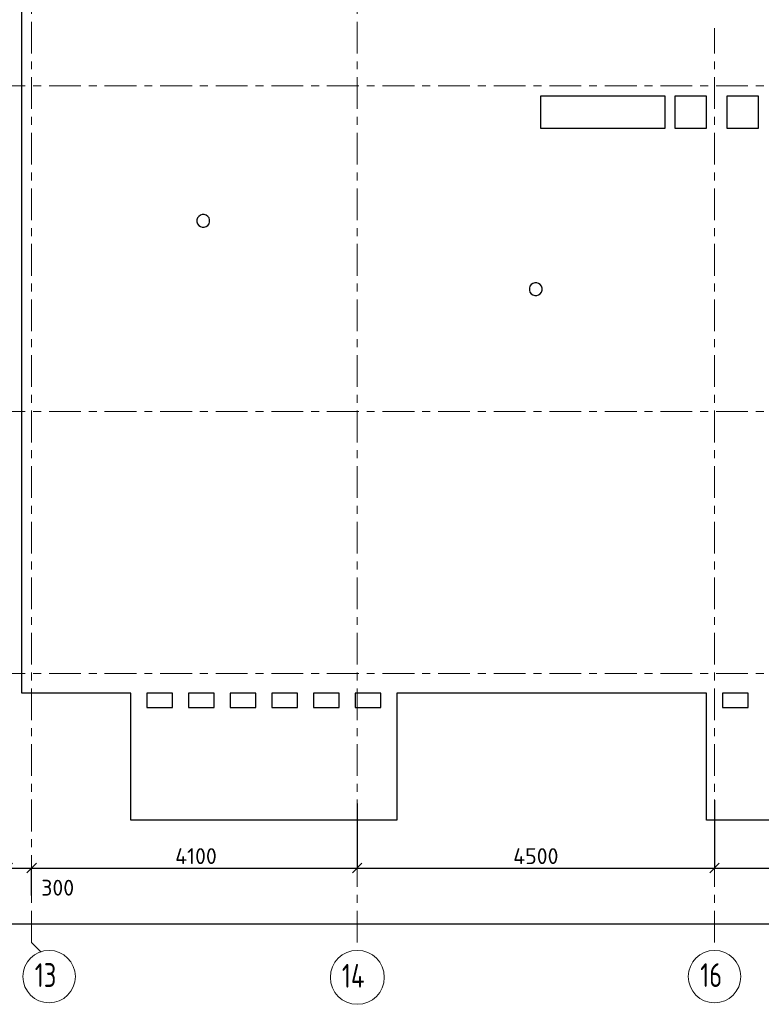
# Model space of a CAD drawing. Header units: metres. Extents: x -38 to 97, y -15 to 21.
# Tile 5 of 118: x 33 to 42, y -4 to 8. Entities that reach past the tile are written whole.
import ezdxf

# ---------------------------------------------------------------- set-up
doc = ezdxf.new("R2010")
doc.units = ezdxf.units.M
doc.header["$PDMODE"] = 65
doc.linetypes.add('______11', pattern=[0.5, 0.4, -0.05, 0, -0.05])
doc.linetypes.add('______5', pattern=[1.1, 0.8, -0.1, 0.1, -0.1])
for name, color, linetype, lineweight in [('XR$2$Осевая линия (1)', 7, '______5', 13), ('XR$2$Размерная линия (1)', 7, 'Continuous', 13), ('XR$4$Перекрытие (1)', 7, 'Continuous', 35)]:
    doc.layers.add(name, color=color, linetype=linetype, lineweight=lineweight)
doc.styles.add('ISOCPEUR', font='txt')
doc.dimstyles.new('DIMSTYLE_3', dxfattribs={"dimtxt": 0.2, "dimasz": 0.2, "dimexe": 0, "dimexo": 0, "dimgap": 0.1, "dimtad": 2, "dimdec": 0, "dimlfac": 1000, "dimrnd": 5, "dimzin": 12, "dimdsep": 46, "dimtxsty": 'ISOCPEUR', "dimblk1": 'ALL_ML_STRICH', "dimblk2": 'ALL_ML_STRICH', "dimsah": 1, "dimcen": 0, "dimclrd": 7, "dimclre": 256, "dimclrt": 7, "dimadec": 0, "dimazin": 0, "dimtfac": 1, "dimtdec": 0, "dimtix": 1, "dimtmove": 2, "dimatfit": 3, "dimfxl": 0, "dimtzin": 0, "dimlwd": 0, "dimlwe": -3, "dimarcsym": 0})
doc.dimstyles.new('DIMSTYLE_4', dxfattribs={"dimtxt": 0.2, "dimasz": 0.2, "dimexe": 0, "dimexo": 0, "dimgap": 0.1, "dimtad": 0, "dimdec": 0, "dimlfac": 1000, "dimrnd": 5, "dimzin": 12, "dimdsep": 46, "dimtxsty": 'ISOCPEUR', "dimblk1": 'ALL_ML_STRICH', "dimblk2": 'ALL_ML_STRICH', "dimsah": 1, "dimcen": 0, "dimclrd": 7, "dimclre": 256, "dimclrt": 7, "dimadec": 0, "dimazin": 0, "dimtfac": 1, "dimtdec": 0, "dimtix": 1, "dimtmove": 2, "dimatfit": 3, "dimfxl": 0, "dimtvp": 1.2, "dimtzin": 0, "dimlwd": 0, "dimlwe": -3, "dimarcsym": 0})

# ---------------------------------------------------------------- blocks, each defined once
blk = doc.blocks.new('ALL_ML_STRICH')
at = {"color": 0, "linetype": 'ByBlock', "lineweight": -2}
for p, q in [((-1, 0), (0.5, 0)), ((-0.3, -0.3), (0.3, 0.3)), ((0, -0.5), (0, 0.5))]:
    blk.add_line(p, q, dxfattribs=at)
blk = doc.blocks.new('*D12')
at = {"layer": 'DEFPOINTS', "color": 7, "linetype": 'Continuous', "lineweight": 13, "transparency": 33554687}
for p in [(0.5, -3.103), (0.5, -3.156), (61.6, -3.14)]:
    blk.add_point(p, dxfattribs=at)
at = {"layer": 'XR$2$Размерная линия (1)', "color": 9, "linetype": 'Continuous', "lineweight": -2, "true_color": 0xc7c7c7, "transparency": 33554687}
for p, q in [((0.5, -3.123), (0.5, -3.156)), ((61.6, -3.156), (61.6, -3.156))]:
    blk.add_line(p, q, dxfattribs=at)
at = {"layer": 'XR$2$Размерная линия (1)', "color": 7, "linetype": 'Continuous', "lineweight": -2, "transparency": 33554687}
blk.add_line((0.5, -3.156), (61.6, -3.156), dxfattribs=at)
at = {"layer": 'XR$2$Размерная линия (1)', "color": 7, "linetype": 'Continuous', "lineweight": 13, "transparency": 33554687, "xscale": 0.2, "yscale": 0.2, "zscale": 0.2, "rotation": 180}
blk.add_blockref('ALL_ML_STRICH', (0.5, -3.156), dxfattribs=at)
at = {"layer": 'XR$2$Размерная линия (1)', "color": 7, "linetype": 'Continuous', "lineweight": 13, "transparency": 33554687, "xscale": 0.2, "yscale": 0.2, "zscale": 0.2}
blk.add_blockref('ALL_ML_STRICH', (61.6, -3.156), dxfattribs=at)
at = {"layer": 'XR$2$Размерная линия (1)', "color": 7, "linetype": 'Continuous', "lineweight": 13, "transparency": 33554687, "insert": (31.1, -3.006), "char_height": 0.2, "width": 1, "attachment_point": 5, "style": 'ISOCPEUR'}
blk.add_mtext('\\A1;{61100}', dxfattribs=at)
blk = doc.blocks.new('*D20')
at = {"layer": 'DEFPOINTS', "color": 7, "linetype": 'Continuous', "lineweight": 13, "transparency": 33554687}
for p in [(32.55, -2.452), (32.55, -2.802), (32.85, -2.818)]:
    blk.add_point(p, dxfattribs=at)
at = {"layer": 'XR$2$Размерная линия (1)', "color": 9, "linetype": 'Continuous', "lineweight": -2, "true_color": 0xc7c7c7, "transparency": 33554687}
for p, q in [((32.55, -2.782), (32.55, -2.452)), ((32.85, -2.798), (32.85, -2.452))]:
    blk.add_line(p, q, dxfattribs=at)
at = {"layer": 'XR$2$Размерная линия (1)', "color": 7, "linetype": 'Continuous', "lineweight": -2, "transparency": 33554687}
blk.add_line((32.55, -2.452), (32.85, -2.452), dxfattribs=at)
at = {"layer": 'XR$2$Размерная линия (1)', "color": 7, "linetype": 'Continuous', "lineweight": 13, "transparency": 33554687, "xscale": 0.2, "yscale": 0.2, "zscale": 0.2, "rotation": 180}
blk.add_blockref('ALL_ML_STRICH', (32.55, -2.452), dxfattribs=at)
at = {"layer": 'XR$2$Размерная линия (1)', "color": 7, "linetype": 'Continuous', "lineweight": 13, "transparency": 33554687, "xscale": 0.2, "yscale": 0.2, "zscale": 0.2}
blk.add_blockref('ALL_ML_STRICH', (32.85, -2.452), dxfattribs=at)
at = {"layer": 'XR$2$Размерная линия (1)', "color": 7, "linetype": 'Continuous', "lineweight": 13, "transparency": 33554687, "insert": (33.178, -2.7), "char_height": 0.2, "width": 0.6, "attachment_point": 5, "style": 'ISOCPEUR'}
blk.add_mtext('\\A1;{300}', dxfattribs=at)
blk = doc.blocks.new('*D21')
at = {"layer": 'DEFPOINTS', "color": 7, "linetype": 'Continuous', "lineweight": 13, "transparency": 33554687}
for p in [(36.95, -1.617), (32.85, -2.452), (32.85, -2.818)]:
    blk.add_point(p, dxfattribs=at)
at = {"layer": 'XR$2$Размерная линия (1)', "color": 9, "linetype": 'Continuous', "lineweight": -2, "true_color": 0xc7c7c7, "transparency": 33554687}
for p, q in [((36.95, -1.637), (36.95, -2.452)), ((32.85, -2.798), (32.85, -2.452))]:
    blk.add_line(p, q, dxfattribs=at)
at = {"layer": 'XR$2$Размерная линия (1)', "color": 7, "linetype": 'Continuous', "lineweight": -2, "transparency": 33554687}
blk.add_line((32.85, -2.452), (36.95, -2.452), dxfattribs=at)
at = {"layer": 'XR$2$Размерная линия (1)', "color": 7, "linetype": 'Continuous', "lineweight": 13, "transparency": 33554687, "xscale": 0.2, "yscale": 0.2, "zscale": 0.2, "rotation": 180}
blk.add_blockref('ALL_ML_STRICH', (32.85, -2.452), dxfattribs=at)
at = {"layer": 'XR$2$Размерная линия (1)', "color": 7, "linetype": 'Continuous', "lineweight": 13, "transparency": 33554687, "xscale": 0.2, "yscale": 0.2, "zscale": 0.2}
blk.add_blockref('ALL_ML_STRICH', (36.95, -2.452), dxfattribs=at)
at = {"layer": 'XR$2$Размерная линия (1)', "color": 7, "linetype": 'Continuous', "lineweight": 13, "transparency": 33554687, "insert": (34.92, -2.302), "char_height": 0.2, "width": 0.8, "attachment_point": 5, "style": 'ISOCPEUR'}
blk.add_mtext('\\A1;{4100}', dxfattribs=at)
blk = doc.blocks.new('*D22')
at = {"layer": 'DEFPOINTS', "color": 7, "linetype": 'Continuous', "lineweight": 13, "transparency": 33554687}
for p in [(41.45, -1.575), (36.95, -1.617), (36.95, -2.452)]:
    blk.add_point(p, dxfattribs=at)
at = {"layer": 'XR$2$Размерная линия (1)', "color": 9, "linetype": 'Continuous', "lineweight": -2, "true_color": 0xc7c7c7, "transparency": 33554687}
for p, q in [((41.45, -1.595), (41.45, -2.452)), ((36.95, -1.637), (36.95, -2.452))]:
    blk.add_line(p, q, dxfattribs=at)
at = {"layer": 'XR$2$Размерная линия (1)', "color": 7, "linetype": 'Continuous', "lineweight": -2, "transparency": 33554687}
blk.add_line((36.95, -2.452), (41.45, -2.452), dxfattribs=at)
at = {"layer": 'XR$2$Размерная линия (1)', "color": 7, "linetype": 'Continuous', "lineweight": 13, "transparency": 33554687, "xscale": 0.2, "yscale": 0.2, "zscale": 0.2, "rotation": 180}
blk.add_blockref('ALL_ML_STRICH', (36.95, -2.452), dxfattribs=at)
at = {"layer": 'XR$2$Размерная линия (1)', "color": 7, "linetype": 'Continuous', "lineweight": 13, "transparency": 33554687, "xscale": 0.2, "yscale": 0.2, "zscale": 0.2}
blk.add_blockref('ALL_ML_STRICH', (41.45, -2.452), dxfattribs=at)
at = {"layer": 'XR$2$Размерная линия (1)', "color": 7, "linetype": 'Continuous', "lineweight": 13, "transparency": 33554687, "insert": (39.2, -2.302), "char_height": 0.2, "width": 0.8, "attachment_point": 5, "style": 'ISOCPEUR'}
blk.add_mtext('\\A1;{4500}', dxfattribs=at)
blk = doc.blocks.new('*D23')
at = {"layer": 'DEFPOINTS', "color": 7, "linetype": 'Continuous', "lineweight": 13, "transparency": 33554687}
for p in [(41.45, -1.575), (48.15, -1.606), (41.45, -2.452)]:
    blk.add_point(p, dxfattribs=at)
at = {"layer": 'XR$2$Размерная линия (1)', "color": 9, "linetype": 'Continuous', "lineweight": -2, "true_color": 0xc7c7c7, "transparency": 33554687}
for p, q in [((41.45, -1.595), (41.45, -2.452)), ((48.15, -1.626), (48.15, -2.452))]:
    blk.add_line(p, q, dxfattribs=at)
at = {"layer": 'XR$2$Размерная линия (1)', "color": 7, "linetype": 'Continuous', "lineweight": -2, "transparency": 33554687}
blk.add_line((41.45, -2.452), (48.15, -2.452), dxfattribs=at)
at = {"layer": 'XR$2$Размерная линия (1)', "color": 7, "linetype": 'Continuous', "lineweight": 13, "transparency": 33554687, "xscale": 0.2, "yscale": 0.2, "zscale": 0.2, "rotation": 180}
blk.add_blockref('ALL_ML_STRICH', (41.45, -2.452), dxfattribs=at)
at = {"layer": 'XR$2$Размерная линия (1)', "color": 7, "linetype": 'Continuous', "lineweight": 13, "transparency": 33554687, "xscale": 0.2, "yscale": 0.2, "zscale": 0.2}
blk.add_blockref('ALL_ML_STRICH', (48.15, -2.452), dxfattribs=at)
at = {"layer": 'XR$2$Размерная линия (1)', "color": 7, "linetype": 'Continuous', "lineweight": 13, "transparency": 33554687, "insert": (44.81, -2.302), "char_height": 0.2, "width": 0.8, "attachment_point": 5, "style": 'ISOCPEUR'}
blk.add_mtext('\\A1;{6700}', dxfattribs=at)

msp = doc.modelspace()

# ---------------------------------------------------------------- linework, layer by layer
at = {"layer": 'XR$2$Осевая линия (1)', "color": 253, "linetype": '______11', "lineweight": 13, "true_color": 0xa0a0a0, "transparency": 33554687}
for p, q in [((32.85, -3.39), (32.85, 19.78)), ((36.95, -3.39), (36.95, 8.76)), ((41.45, -3.39), (41.45, 8.13)), ((-2.63, 7.4), (62.6, 7.4)), ((-2.63, 3.3), (62.6, 3.3)), ((-2.63, 0), (62.6, 0)), ((32.85, -3.39), (32.9702, -3.5102))]:
    msp.add_line(p, q, dxfattribs=at)
at = {"layer": 'XR$2$Осевая линия (1)', "color": 7, "linetype": 'Continuous', "lineweight": 13, "transparency": 33554687}
for centre, radius in [((33.0704, -3.8199), 0.3304), ((36.9521, -3.8291), 0.3396), ((41.4504, -3.8199), 0.3304)]:
    msp.add_circle(centre, radius, dxfattribs=at)
at = {"layer": 'XR$4$Перекрытие (1)', "color": 7, "linetype": 'Continuous', "lineweight": 25, "transparency": 33554687}
for p, q in [((32.725, -0.2498), (32.725, 16.6502)), ((39.26, 7.2702), (39.26, 6.8702)), ((40.83, 7.2702), (39.26, 7.2702)), ((40.83, 6.8702), (40.83, 7.2702)), ((40.9501, 7.2702), (40.9501, 6.8702)), ((41.3501, 7.2702), (40.9501, 7.2702)), ((41.3501, 6.8702), (41.3501, 7.2702)), ((41.6039, 7.2702), (41.6039, 6.8702)), ((42.0039, 7.2702), (41.6039, 7.2702)), ((42.0039, 6.8702), (42.0039, 7.2702)), ((39.26, 6.8702), (40.83, 6.8702)), ((40.9501, 6.8702), (41.3501, 6.8702)), ((41.6039, 6.8702), (42.0039, 6.8702)), ((34.9403, 5.7369), (34.9325, 5.7129)), ((34.9325, 5.7129), (34.9325, 5.6876)), ((34.9551, 5.7573), (34.9403, 5.7369)), ((34.9755, 5.7721), (34.9551, 5.7573)), ((34.9995, 5.7799), (34.9755, 5.7721)), ((35.0248, 5.7799), (34.9995, 5.7799)), ((35.0488, 5.7721), (35.0248, 5.7799)), ((35.0692, 5.7573), (35.0488, 5.7721)), ((35.084, 5.7369), (35.0692, 5.7573)), ((35.0918, 5.7129), (35.084, 5.7369)), ((35.0918, 5.6876), (35.0918, 5.7129)), ((34.9325, 5.6876), (34.9403, 5.6636)), ((34.9403, 5.6636), (34.9551, 5.6432)), ((34.9551, 5.6432), (34.9755, 5.6284)), ((34.9755, 5.6284), (34.9995, 5.6206)), ((34.9995, 5.6206), (35.0248, 5.6206)), ((35.0248, 5.6206), (35.0488, 5.6284)), ((35.0488, 5.6284), (35.0692, 5.6432)), ((35.0692, 5.6432), (35.084, 5.6636)), ((35.084, 5.6636), (35.0918, 5.6876)), ((39.1262, 4.8766), (39.1184, 4.8526)), ((39.1184, 4.8526), (39.1184, 4.8273)), ((39.141, 4.897), (39.1262, 4.8766)), ((39.1614, 4.9118), (39.141, 4.897)), ((39.1854, 4.9196), (39.1614, 4.9118)), ((39.2106, 4.9196), (39.1854, 4.9196)), ((39.2346, 4.9118), (39.2106, 4.9196)), ((39.2551, 4.897), (39.2346, 4.9118)), ((39.2699, 4.8766), (39.2551, 4.897)), ((39.2777, 4.8526), (39.2699, 4.8766)), ((39.2777, 4.8273), (39.2777, 4.8526)), ((39.1184, 4.8273), (39.1262, 4.8033)), ((39.1262, 4.8033), (39.141, 4.7829)), ((39.141, 4.7829), (39.1614, 4.7681)), ((39.1614, 4.7681), (39.1854, 4.7603)), ((39.1854, 4.7603), (39.2106, 4.7603)), ((39.2106, 4.7603), (39.2346, 4.7681)), ((39.2346, 4.7681), (39.2551, 4.7829)), ((39.2551, 4.7829), (39.2699, 4.8033)), ((39.2699, 4.8033), (39.2777, 4.8273)), ((34.1, -0.2498), (32.725, -0.2498)), ((34.1, -0.4298), (34.1, -0.2498)), ((34.3, -0.2498), (34.3, -0.4298)), ((34.625, -0.2498), (34.3, -0.2498)), ((34.625, -0.4298), (34.625, -0.2498)), ((34.825, -0.2498), (34.825, -0.4298)), ((35.15, -0.2498), (34.825, -0.2498)), ((35.15, -0.4298), (35.15, -0.2498)), ((35.675, -0.2498), (35.35, -0.2498)), ((35.35, -0.2498), (35.35, -0.4298)), ((35.675, -0.4298), (35.675, -0.2498)), ((36.2, -0.2498), (35.875, -0.2498)), ((35.875, -0.2498), (35.875, -0.4298)), ((36.2, -0.4298), (36.2, -0.2498)), ((36.725, -0.2498), (36.4, -0.2498)), ((36.4, -0.2498), (36.4, -0.4298)), ((36.725, -0.4298), (36.725, -0.2498)), ((36.925, -0.2498), (36.925, -0.4298)), ((37.25, -0.2498), (36.925, -0.2498)), ((37.25, -0.4298), (37.25, -0.2498)), ((41.35, -0.2498), (37.45, -0.2498)), ((37.45, -0.2498), (37.45, -0.4298)), ((41.35, -0.4298), (41.35, -0.2498)), ((41.55, -0.2498), (41.55, -0.4298)), ((41.875, -0.2498), (41.55, -0.2498)), ((41.875, -0.4298), (41.875, -0.2498)), ((34.1, -1.8498), (34.1, -0.4298)), ((34.3, -0.4298), (34.625, -0.4298)), ((34.825, -0.4298), (35.15, -0.4298)), ((35.35, -0.4298), (35.675, -0.4298)), ((35.875, -0.4298), (36.2, -0.4298)), ((36.4, -0.4298), (36.725, -0.4298)), ((36.925, -0.4298), (37.25, -0.4298)), ((37.45, -0.4298), (37.45, -1.8498)), ((41.35, -1.8498), (41.35, -0.4298)), ((41.55, -0.4298), (41.875, -0.4298)), ((37.45, -1.8498), (34.1, -1.8498)), ((44.7, -1.8498), (41.35, -1.8498))]:
    msp.add_line(p, q, dxfattribs=at)

# ---------------------------------------------------------------- texts
at = {"layer": 'XR$2$Осевая линия (1)', "color": 7, "linetype": 'Continuous', "lineweight": 13, "transparency": 33554687, "char_height": 0.3, "attachment_point": 7, "style": 'ISOCPEUR'}
for s, insert, width in [('\\W0.75;13', (32.8904, -3.9504), 0.472281), ('\\W0.76;14', (36.7571, -3.9596), 0.504562), ('\\W0.75;16', (41.2704, -3.9504), 0.472281)]:
    msp.add_mtext(s, dxfattribs=dict(at, insert=insert, width=width))

# ---------------------------------------------------------------- dimensions: what is measured, and where the dimension line sits
at = {"layer": 'XR$2$Размерная линия (1)', "color": 7, "linetype": 'Continuous', "lineweight": 13, "transparency": 33554687}
for base, p1, p2, dimstyle, picture, middle in [((41.45, -2.452), (36.95, -1.6372), (41.45, -1.5948), 'DIMSTYLE_3', '*D22', (39.2, -2.302)), ((48.15, -2.452), (41.45, -1.5948), (48.15, -1.6259), 'DIMSTYLE_3', '*D23', (44.81, -2.302)), ((36.95, -2.452), (32.85, -2.7982), (36.95, -1.6372), 'DIMSTYLE_3', '*D21', (34.92, -2.302)), ((32.85, -2.452), (32.55, -2.7816), (32.85, -2.7982), 'DIMSTYLE_4', '*D20', (33.1784, -2.6996)), ((61.6, -3.1563), (0.5, -3.1233), (61.6, -3.1563), 'DIMSTYLE_3', '*D12', (31.1, -3.0063))]:
    dim = msp.add_linear_dim(base=base, p1=p1, p2=p2, dimstyle=dimstyle, override={"dimpost": '<>', "dimclrd": 7, "dimclre": 9, "dimclrt": 7, "dimlwd": 0, "dimlwe": 65533}, dxfattribs=at)
    dim.commit()
    dim.dimension.update_dxf_attribs({"geometry": picture, "text_midpoint": middle, "dimtype": 160})

doc.saveas('drawing.dxf')
